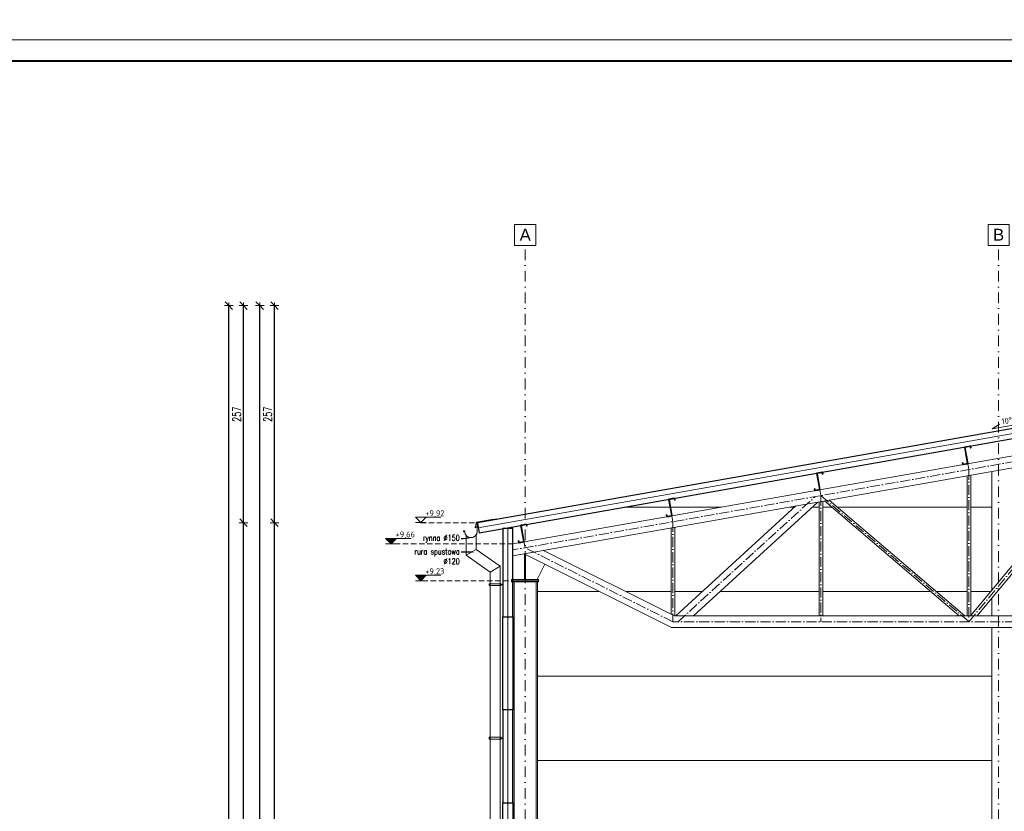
# Model space of a CAD drawing. Header units: millimetres. Extents: x 16720 to 74016, y 25810 to 81213.
# Tile 177 of 256: x 31749 to 32913, y 42923 to 43860. Entities that reach past the tile are written whole.
import ezdxf
from ezdxf import colors
from ezdxf.entities.mleader import LeaderData, LeaderLine
from ezdxf.enums import TextEntityAlignment as Align
from ezdxf.math import Vec2, Vec3

# ---------------------------------------------------------------- set-up
doc = ezdxf.new("R2010")
doc.units = ezdxf.units.MM
for name, pattern in [('ACAD_ISO10W100', [18, 12, -3, 0, -3]), ('DASHDOTX2', [50.8, 25.4, -12.7, 0, -12.7]), ('DASHED2', [9.525, 6.35, -3.175])]:
    doc.linetypes.add(name, pattern=pattern)
for name, color, linetype, lineweight in [('1', 7, 'Continuous', 9), ('_CIENKIE', 35, 'Continuous', 5), ('_IZOLACJA TERM.', 94, 'BATTING', 9), ('_L OPISY', 110, 'Continuous', 9), ('_OBRÓBKA BLACHARSKA', 182, 'Continuous', 13), ('_OPISY', 110, 'Continuous', 9), ('_OŚ', 165, 'DASHDOTX2', 9), ('_PŁYTA WARSTWOWA', 70, 'Continuous', 25), ('_RAMKA', 212, 'Continuous', 9), ('_STAL', 113, 'Continuous', 35), ('_WIDOKOWE', 252, 'Continuous', 9), ('_WYMIAR', 151, 'Continuous', 9)]:
    doc.layers.add(name, color=color, linetype=linetype, lineweight=lineweight)
doc.styles.add('_PRZEKRÓJ 12', font='ARIALNB.TTF', dxfattribs={"height": 12})
doc.styles.add('ISO', font='isocp.shx')
doc.styles.add('ROMANS', font='romans.shx', dxfattribs={"width": 0.8, "height": 17})
doc.styles.add('ROMANS 50', font='romans.shx', dxfattribs={"width": 0.7, "height": 10})
doc.styles.get("Standard").update_dxf_attribs({"font": 'arial.ttf'})
doc.linetypes.add('BATTING', pattern='A,0.00254,-2.54,[134,ltypeshp.shx,S=2.54,R=0,X=-2.54,Y=0],-5.08,[134,ltypeshp.shx,S=2.54,R=180,X=2.54,Y=0],-2.54', length=10.16254)
doc.dimstyles.new('DOM w 50', dxfattribs={"dimscale": 3, "dimtxt": 10, "dimasz": 0.3, "dimexe": 1.25, "dimexo": 2, "dimgap": 1, "dimtad": 1, "dimdec": 0, "dimtxsty": 'ROMANS 50', "dimblk1": 'wymgreg', "dimblk2": 'wymgregII', "dimsah": 1, "dimcen": 2.5, "dimdle": 1, "dimse1": 1, "dimse2": 1, "dimclre": 254, "dimadec": 0, "dimazin": 0, "dimtfac": 1, "dimtdec": 0, "dimtix": 1, "dimtmove": 1, "dimatfit": 3, "dimfxl": 1.25, "dimarcsym": 0})

# ---------------------------------------------------------------- blocks, each defined once
blk = doc.blocks.new('STRZALKA')
at = {"layer": '_OPISY'}
blk.add_lwpolyline([(0, 36.7), (0, -48.3), (-5.3, -35.6)], dxfattribs=at)
at = {"layer": '_OPISY', "style": '_PRZEKRÓJ 12', "flags": 4}
blk.add_attdef('%', text='', height=12, rotation=90, dxfattribs=at).set_placement((-8.8, 5.5), align=Align.MIDDLE_CENTER)
blk = doc.blocks.new('KOTA WYS')
at = {"layer": '_OPISY'}
blk.add_line((-13, -13.1), (13, -13.1), dxfattribs=at)
blk.add_lwpolyline([(13, -0.1), (0, -13.1), (-13, -0.1), (47, -0.1)], dxfattribs=at)
at = {"layer": '_OPISY', "style": '_PRZEKRÓJ 12'}
blk.add_attdef('POZWYK', (9.6, 2.2), '', height=12, dxfattribs=at)
blk = doc.blocks.new('wymgreg')
at = {"layer": '1'}
for p, q in [((0, 0), (-4.9, -4.9)), ((4.8, 0), (-3.9, 0)), ((0, 5.7), (0, -5.7)), ((0, 0), (4.9, 4.9))]:
    blk.add_line(p, q, dxfattribs=at)
blk = doc.blocks.new('wymgregII')
at = {"layer": '1', "rotation": 180}
blk.add_blockref('wymgreg', (0, 0), dxfattribs=at)
blk = doc.blocks.new('*D6474')
at = {"layer": '_WYMIAR', "color": 0, "lineweight": -2}
blk.add_line((32032.6, 42148.7), (32032.6, 43520.3), dxfattribs=at)
at = {"layer": 'Defpoints', "color": 0}
for p in [(32032.6, 43521.2), (33746.7, 43521.2), (32311.7, 42147.8)]:
    blk.add_point(p, dxfattribs=at)
at = {"layer": '_WYMIAR', "color": 0, "linetype": 'ByBlock', "lineweight": -2, "xscale": 0.8999999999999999, "yscale": 0.8999999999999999, "zscale": 0.8999999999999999}
for name, p, rotation in [('wymgregII', (32032.6, 43521.2), 90), ('wymgreg', (32032.6, 42147.8), 270)]:
    blk.add_blockref(name, p, dxfattribs=dict(at, rotation=rotation))
at = {"layer": '_WYMIAR', "color": 0, "insert": (32024.6, 42834.5), "char_height": 10, "attachment_point": 5, "rotation": 90, "style": 'ROMANS 50'}
blk.add_mtext('1373', dxfattribs=at)
blk = doc.blocks.new('*D6478')
at = {"layer": '_WYMIAR', "color": 0, "lineweight": -2}
blk.add_line((32050.1, 42273.7), (32050.1, 43263.4), dxfattribs=at)
at = {"layer": 'Defpoints', "color": 0}
for p in [(32050.1, 43264.3), (32290.1, 43264.3), (32313.6, 42272.8)]:
    blk.add_point(p, dxfattribs=at)
at = {"layer": '_WYMIAR', "color": 0, "linetype": 'ByBlock', "lineweight": -2, "xscale": 0.8999999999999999, "yscale": 0.8999999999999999, "zscale": 0.8999999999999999}
for name, p, rotation in [('wymgregII', (32050.1, 43264.3), 90), ('wymgreg', (32050.1, 42272.8), 270)]:
    blk.add_blockref(name, p, dxfattribs=dict(at, rotation=rotation))
at = {"layer": '_WYMIAR', "color": 0, "insert": (32042.1, 42768.5), "char_height": 10, "attachment_point": 5, "rotation": 90, "style": 'ROMANS 50'}
blk.add_mtext('992', dxfattribs=at)
blk = doc.blocks.new('*D6479')
at = {"layer": '_WYMIAR', "color": 0, "lineweight": -2}
blk.add_line((32050.1, 43265.2), (32050.1, 43520.3), dxfattribs=at)
at = {"layer": 'Defpoints', "color": 0}
for p in [(32050.1, 43521.2), (33746.7, 43521.2), (32290.1, 43264.3)]:
    blk.add_point(p, dxfattribs=at)
at = {"layer": '_WYMIAR', "color": 0, "linetype": 'ByBlock', "lineweight": -2, "xscale": 0.8999999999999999, "yscale": 0.8999999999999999, "zscale": 0.8999999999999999}
for name, p, rotation in [('wymgregII', (32050.1, 43521.2), 90), ('wymgreg', (32050.1, 43264.3), 270)]:
    blk.add_blockref(name, p, dxfattribs=dict(at, rotation=rotation))
at = {"layer": '_WYMIAR', "color": 0, "insert": (32042.1, 43392.7), "char_height": 10, "attachment_point": 5, "rotation": 90, "style": 'ROMANS 50'}
blk.add_mtext('257', dxfattribs=at)
blk = doc.blocks.new('*D6658')
at = {"layer": '_WYMIAR', "color": 0, "lineweight": -2}
blk.add_line((32013.4, 42271.7), (32013.4, 43263.4), dxfattribs=at)
at = {"layer": 'Defpoints', "color": 0}
for p in [(32013.4, 43264.3), (32290.1, 43264.3), (32597.4, 42270.8)]:
    blk.add_point(p, dxfattribs=at)
at = {"layer": '_WYMIAR', "color": 0, "linetype": 'ByBlock', "lineweight": -2, "xscale": 0.8999999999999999, "yscale": 0.8999999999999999, "zscale": 0.8999999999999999}
for name, p, rotation in [('wymgregII', (32013.4, 43264.3), 90), ('wymgreg', (32013.4, 42270.8), 270)]:
    blk.add_blockref(name, p, dxfattribs=dict(at, rotation=rotation))
at = {"layer": '_WYMIAR', "color": 0, "insert": (32005.4, 42767.5), "char_height": 10, "attachment_point": 5, "rotation": 90, "style": 'ROMANS 50'}
blk.add_mtext('994', dxfattribs=at)
blk = doc.blocks.new('*D6659')
at = {"layer": '_WYMIAR', "color": 0, "lineweight": -2}
blk.add_line((32013.4, 43265.2), (32013.4, 43520.3), dxfattribs=at)
at = {"layer": 'Defpoints', "color": 0}
for p in [(32013.4, 43521.2), (33746.7, 43521.2), (32290.1, 43264.3)]:
    blk.add_point(p, dxfattribs=at)
at = {"layer": '_WYMIAR', "color": 0, "linetype": 'ByBlock', "lineweight": -2, "xscale": 0.8999999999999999, "yscale": 0.8999999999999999, "zscale": 0.8999999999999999}
for name, p, rotation in [('wymgregII', (32013.4, 43521.2), 90), ('wymgreg', (32013.4, 43264.3), 270)]:
    blk.add_blockref(name, p, dxfattribs=dict(at, rotation=rotation))
at = {"layer": '_WYMIAR', "color": 0, "insert": (32005.4, 43392.7), "char_height": 10, "attachment_point": 5, "rotation": 90, "style": 'ROMANS 50'}
blk.add_mtext('257', dxfattribs=at)
blk = doc.blocks.new('*D6663')
at = {"layer": '_WYMIAR', "color": 0, "lineweight": -2}
blk.add_line((31996, 42271.7), (31996, 43520.3), dxfattribs=at)
at = {"layer": 'Defpoints', "color": 0}
for p in [(31996, 43521.2), (33746.7, 43521.2), (32293.6, 42270.8)]:
    blk.add_point(p, dxfattribs=at)
at = {"layer": '_WYMIAR', "color": 0, "linetype": 'ByBlock', "lineweight": -2, "xscale": 0.8999999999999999, "yscale": 0.8999999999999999, "zscale": 0.8999999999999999}
for name, p, rotation in [('wymgregII', (31996, 43521.2), 90), ('wymgreg', (31996, 42270.8), 270)]:
    blk.add_blockref(name, p, dxfattribs=dict(at, rotation=rotation))
at = {"layer": '_WYMIAR', "color": 0, "insert": (31988, 42896), "char_height": 10, "attachment_point": 5, "rotation": 90, "style": 'ROMANS 50'}
blk.add_mtext('1250', dxfattribs=at)

msp = doc.modelspace()

# ---------------------------------------------------------------- hatches: boundary and pattern name
at = {"layer": '_L OPISY'}
h = msp.add_hatch(color=110, dxfattribs=at)
h.dxf.hatch_style = 1
h.paths.add_polyline_path([(32188.1, 43239.2), (32194.6, 43245.7), (32181.6, 43245.7)])
h = msp.add_hatch(color=110, dxfattribs=at)
h.dxf.hatch_style = 1
h.paths.add_polyline_path([(32216.7, 43202.1), (32223.2, 43195.6), (32229.7, 43202.1)])

# ---------------------------------------------------------------- linework, layer by layer
at = {"layer": '_CIENKIE', "color": 157}
for p, q in [((32578.9, 43282.8), (32463.8, 43282.8)), ((32665.6, 43282.8), (32659.6, 43282.8)), ((32694.3, 43282.8), (32686.3, 43282.8)), ((32709.1, 43282.8), (32698.7, 43282.8)), ((32869.4, 43282.8), (32715.9, 43282.8)), ((32898.7, 43282.8), (32873.7, 43282.8)), ((32434.6, 43182.8), (32361.2, 43182.8)), ((32519.3, 43182.8), (32465.9, 43182.8)), ((32556.1, 43182.8), (32523.7, 43182.8)), ((32694.3, 43182.8), (32576.9, 43182.8)), ((32826.4, 43182.8), (32698.7, 43182.8)), ((32869.4, 43182.8), (32833.2, 43182.8)), ((32897.1, 43182.8), (32873.7, 43182.8)), ((32898.7, 43082.8), (32361.2, 43082.8)), ((32898.7, 42982.8), (32361.2, 42982.8))]:
    msp.add_line(p, q, dxfattribs=at)
at = {"layer": '_IZOLACJA TERM.', "ltscale": 0.58}
for p, q in [((32989.4, 43381.5), (32291.2, 43258.4)), ((32326.2, 43152.8), (32326.2, 43257.4)), ((32326.2, 43152.8), (32326.2, 43042.8)), ((32326.2, 42932.8), (32326.2, 43042.8)), ((32326.2, 42932.8), (32326.2, 42822.8))]:
    msp.add_line(p, q, dxfattribs=at)
at = {"layer": '_OBRÓBKA BLACHARSKA'}
for points in [[(32313.2, 43268.9), (32289.7, 43264.7), (32289.7, 43253.9, -1.001417), (32275.2, 43253.9, 1.946271), (32274.1, 43253.5, 1.366598)], [(32313.3, 43268.7), (32289.9, 43264.5), (32289.9, 43253.9, -1), (32274.9, 43253.9)]]:
    msp.add_lwpolyline(points, format="xyb", dxfattribs=at)
msp.add_lwpolyline([(32309.1, 43268.5), (32289.2, 43264.8), (32287.3, 43258.4), (32289.2, 43259.6)], dxfattribs=at)
msp.add_lwpolyline([(32309.1, 43268.5), (32289.2, 43264.8), (32287.3, 43258.4), (32289.2, 43259.6)], dxfattribs=at)
at = {"layer": '_OPISY', "linetype": 'DASHED2'}
for p, q in [((32223.2, 43264.3), (32290.1, 43264.3)), ((32332.2, 43239.2), (32188.1, 43239.2)), ((32336.4, 43195.6), (32223.2, 43195.6))]:
    msp.add_line(p, q, dxfattribs=at)
at = {"layer": '_OPISY', "ltscale": 0.2, "const_width": 1}
msp.add_lwpolyline([(32908, 43380.8), (32899.2, 43375.2)], dxfattribs=at)
at = {"layer": '_OŚ', "ltscale": 0.5}
for p, q in [((32346.7, 41994.1), (32346.7, 43592.2)), ((32906.7, 41994.1), (32906.7, 43592.2))]:
    msp.add_line(p, q, dxfattribs=at)
at = {"layer": '_OŚ', "linetype": 'ACAD_ISO10W100'}
for p, q in [((33746.7, 43481.5), (32332.2, 43232.1)), ((32871.6, 43327.2), (32866.7, 43354.5)), ((32871.6, 43147.1), (33046.6, 43358.1)), ((32696.5, 43296.4), (32691.7, 43323.6)), ((32871.6, 43327.2), (32871.6, 43147.1)), ((32527.5, 43147.1), (32689.5, 43295.1)), ((32696.5, 43296.4), (32696.5, 43147.1)), ((32696.5, 43296.4), (32871.6, 43147.1)), ((32521.5, 43265.5), (32516.7, 43292.8)), ((32346.5, 43234.6), (32341.7, 43261.9)), ((32521.5, 43265.5), (32521.5, 43147.1)), ((32521.5, 43147.1), (32346.5, 43234.6)), ((34971.9, 43147.1), (32521.5, 43147.1))]:
    msp.add_line(p, q, dxfattribs=at)
at = {"layer": '_OŚ', "linetype": 'ByBlock'}
for points in [[(32334.2, 43592.2), (32359.2, 43592.2), (32359.2, 43617.2), (32334.2, 43617.2)], [(32894.2, 43592.2), (32919.2, 43592.2), (32919.2, 43617.2), (32894.2, 43617.2)]]:
    msp.add_lwpolyline(points, close=True, dxfattribs=at)
at = {"layer": '_PŁYTA WARSTWOWA'}
for points in [[(32988.4, 43387.4), (32290.1, 43264.3), (32292.2, 43252.5), (32990.5, 43375.6)], [(32320.2, 43257.4), (32320.2, 43152.8), (32332.2, 43152.8), (32332.2, 43257.4)], [(32320.2, 43042.8), (32320.2, 43152.8), (32332.2, 43152.8), (32332.2, 43042.8)], [(32320.2, 43042.8), (32320.2, 42932.8), (32332.2, 42932.8), (32332.2, 43042.8)], [(32320.2, 42822.8), (32320.2, 42932.8), (32332.2, 42932.8), (32332.2, 42822.8)]]:
    msp.add_lwpolyline(points, close=True, dxfattribs=at)
at = {"layer": '_RAMKA', "color": 0}
msp.add_lwpolyline([(30071.5, 48035.8), (41071.5, 48035.8), (41071.5, 43835.8), (30071.5, 43835.8)], close=True, dxfattribs=at)
at = {"layer": '_RAMKA'}
msp.add_lwpolyline([(30392.4, 43835.8), (36042.4, 43835.8), (36042.4, 41735.8), (30392.4, 41735.8)], close=True, dxfattribs=at)
at = {"layer": '_RAMKA', "const_width": 2.5}
msp.add_lwpolyline([(30417.4, 43810.8), (36017.4, 43810.8), (36017.4, 41760.8), (30492.4, 41760.8), (30492.4, 43220.8), (30417.4, 43220.8)], close=True, dxfattribs=at)
at = {"layer": '_STAL'}
for points in [[(32864, 43335.2), (32864.3, 43333.4, 0.36397), (32864.6, 43333.1), (32870, 43334.1, 0.414214), (32870.3, 43334.4), (32866.9, 43353.4, -0.414214), (32867.1, 43353.7), (32873, 43354.7, -0.414214), (32873.2, 43354.5), (32873.5, 43352.8), (32873.7, 43352.8), (32873.4, 43354.7, 0.414203), (32873, 43354.9), (32866.9, 43353.8, 0.414214), (32866.7, 43353.5), (32870, 43334.5, -0.414214), (32869.9, 43334.3), (32864.7, 43333.3, -0.414214), (32864.5, 43333.5), (32864.2, 43335.3), (32864, 43335.2)], [(32688.9, 43304.4), (32689.3, 43302.5, 0.36397), (32689.6, 43302.3), (32695, 43303.2, 0.414214), (32695.2, 43303.6), (32691.9, 43322.6, -0.414214), (32692, 43322.8), (32697.9, 43323.8, -0.414214), (32698.2, 43323.7), (32698.5, 43321.9), (32698.7, 43321.9), (32698.4, 43323.8, 0.414203), (32698, 43324.1), (32691.9, 43323, 0.414214), (32691.7, 43322.6), (32695, 43303.6, -0.414214), (32694.9, 43303.4), (32689.7, 43302.5, -0.414214), (32689.4, 43302.6), (32689.1, 43304.4), (32688.9, 43304.4)], [(32513.9, 43273.5), (32514.2, 43271.6, 0.36397), (32514.5, 43271.4), (32520, 43272.3, 0.414214), (32520.2, 43272.7), (32516.8, 43291.7, -0.414214), (32517, 43291.9), (32522.9, 43293, -0.414214), (32523.1, 43292.8), (32523.5, 43291), (32523.7, 43291.1), (32523.3, 43292.9, 0.414203), (32523, 43293.2), (32516.9, 43292.1, 0.414214), (32516.6, 43291.8), (32520, 43272.8, -0.414214), (32519.8, 43272.5), (32514.6, 43271.6, -0.414214), (32514.4, 43271.8), (32514.1, 43273.6), (32513.9, 43273.5)], [(32338.9, 43242.7), (32339.2, 43240.8, 0.36397), (32339.5, 43240.5), (32344.9, 43241.5, 0.414214), (32345.2, 43241.8), (32341.8, 43260.8, -0.414214), (32342, 43261.1), (32347.9, 43262.1, -0.414214), (32348.1, 43262), (32348.4, 43260.2), (32348.6, 43260.2), (32348.3, 43262.1, 0.414203), (32347.9, 43262.3), (32341.8, 43261.3, 0.414214), (32341.6, 43260.9), (32345, 43241.9, -0.414214), (32344.8, 43241.7), (32339.6, 43240.8, -0.414214), (32339.4, 43240.9), (32339.1, 43242.7), (32338.9, 43242.7)]]:
    msp.add_lwpolyline(points, format="xyb", dxfattribs=at)
at = {"layer": '_WIDOKOWE', "ltscale": 2}
for p, q in [((33220.2, 43395.8), (32332.2, 43239.2)), ((33220.2, 43381.6), (32332.2, 43225)), ((32873.7, 43154.6), (33035, 43348.9)), ((32881.3, 43154.1), (33044.3, 43350.6)), ((32869.4, 43319.7), (32869.4, 43154.1)), ((32873.7, 43320.5), (32873.7, 43154.1)), ((32524.8, 43154.1), (32667, 43284.1)), ((32545.6, 43154.1), (32692.7, 43288.6)), ((32694.3, 43288.9), (32694.3, 43154.1)), ((32698.7, 43289.7), (32698.7, 43154.1)), ((32700.6, 43290), (32860, 43154.1)), ((32706.2, 43291), (32866.7, 43154.1)), ((32523.7, 43258.8), (32523.7, 43154.1)), ((32519.3, 43258), (32519.3, 43156.1)), ((32332.2, 43225), (32332.2, 43239.2)), ((32332.2, 43197), (32332.2, 43224.1)), ((32519.8, 43140.1), (32345.4, 43227.4)), ((32345.9, 43227.1), (32345.9, 43197)), ((32347, 43226.6), (32347, 43197)), ((32523.1, 43154.1), (32368.5, 43231.4)), ((32345.9, 43211.9), (32347, 43211.9)), ((32360.7, 43197), (32369.8, 43215.2)), ((32362.5, 43197), (32330.5, 43197)), ((32330.5, 43197), (32330.5, 43195.6)), ((32362.5, 43195.6), (32330.5, 43195.6)), ((32330.5, 43195.6), (32330.5, 43194.2)), ((32362.5, 43194.2), (32330.5, 43194.2)), ((32362.5, 43197), (32362.5, 43195.6)), ((32362.5, 43195.6), (32362.5, 43194.2)), ((33220.2, 43154.1), (32523.1, 43154.1)), ((33220.2, 43140.1), (32519.8, 43140.1))]:
    msp.add_line(p, q, dxfattribs=at)
at = {"layer": '_WIDOKOWE', "color": 157, "ltscale": 2}
for p, q in [((32898.7, 43184.7), (32898.7, 43324.9)), ((32898.7, 43154.1), (32898.7, 43175.1)), ((32898.7, 42272.8), (32898.7, 43140.1))]:
    msp.add_line(p, q, dxfattribs=at)
at = {"layer": '_WIDOKOWE'}
for p, q in [((32276.7, 43249), (32276.7, 43225.7)), ((32288.7, 43249.8), (32288.7, 43232.7)), ((32288.7, 43232.7), (32276.7, 43225.7)), ((32276.7, 43225.7), (32305.2, 43205.7)), ((32288.7, 43232.7), (32317.2, 43212.7)), ((32305.2, 43205.7), (32317.2, 43212.7)), ((32317.2, 43212.7), (32317.2, 42612.5)), ((32305.2, 43205.7), (32305.2, 42611.8)), ((32317.2, 43191), (32320.2, 43191)), ((32332.2, 42315.9), (32332.2, 43194.2)), ((32333.6, 42566.8), (32333.6, 43194.2)), ((32359.8, 42315.9), (32359.8, 43194.2)), ((32361.2, 42315.9), (32361.2, 43194.2)), ((32317.2, 43009.3), (32320.2, 43009.3))]:
    msp.add_line(p, q, dxfattribs=at)
for points in [[(32304.2, 43192), (32318.2, 43192), (32318.2, 43190), (32304.2, 43190)], [(32304.2, 43010.3), (32318.2, 43010.3), (32318.2, 43008.3), (32304.2, 43008.3)]]:
    msp.add_lwpolyline(points, close=True, dxfattribs=at)

# ---------------------------------------------------------------- block references
at = {"layer": '_L OPISY'}
ref = msp.add_blockref('KOTA WYS', (32223.2, 43270.9), dxfattribs=dict(at, xscale=0.5, yscale=0.5, zscale=0.5))
ref.add_attrib('POZWYK', '+9,92', (32228.5, 43272), dxfattribs={"layer": '_OPISY', "height": 7, "style": 'ISO'})
ref = msp.add_blockref('KOTA WYS', (32188.1, 43245.8), dxfattribs=dict(at, xscale=0.5, yscale=0.5, zscale=0.5))
ref.add_attrib('POZWYK', '+9,66', (32193.4, 43246.9), dxfattribs={"layer": '_OPISY', "height": 7, "style": 'ISO'})
ref = msp.add_blockref('KOTA WYS', (32223.2, 43202.2), dxfattribs=dict(at, xscale=0.5, yscale=0.5, zscale=0.5))
ref.add_attrib('POZWYK', '+9,23', (32228.5, 43203.3), dxfattribs={"layer": '_OPISY', "height": 7, "style": 'ISO'})
at = {"layer": '_OPISY'}
ref = msp.add_blockref('STRZALKA', (32934.9, 43381.5), dxfattribs=dict(at, xscale=0.75, yscale=0.7499999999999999, zscale=0.7499999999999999, rotation=279.9999980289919))
ref.add_attrib('%', '10°, 17,63%', dxfattribs={"layer": '_L OPISY', "color": 0, "height": 7, "rotation": 10, "style": 'ISO', "flags": 4}).set_placement((32934.2, 43388.1), align=Align.MIDDLE_CENTER)

# ---------------------------------------------------------------- texts
at = {"layer": '_OPISY', "char_height": 14, "attachment_point": 5}
for s, insert in [('\\pxqc;A', (32346.7, 43605.1)), ('\\pxqc;B', (32906.7, 43605.1))]:
    msp.add_mtext_dynamic_manual_height_columns(s, width=127.013, gutter_width=12.5, heights=[0], dxfattribs=dict(at, insert=insert))

# ---------------------------------------------------------------- dimensions: what is measured, and where the dimension line sits
at = {"layer": '_WYMIAR'}
for base, p1, p2, picture, middle in [((31996, 43521.2), (32293.6, 42270.8), (33746.7, 43521.2), '*D6663', (31988, 42896)), ((32013.4, 43521.2), (32290.1, 43264.3), (33746.7, 43521.2), '*D6659', (32005.4, 43392.7)), ((32032.6, 43521.2), (32311.7, 42147.8), (33746.7, 43521.2), '*D6474', (32024.6, 42834.5)), ((32050.1, 43521.2), (32290.1, 43264.3), (33746.7, 43521.2), '*D6479', (32042.1, 43392.7)), ((32013.42, 43264.3184), (32597.4433, 42270.7502), (32290.1333, 43264.3184), '*D6658', (32005.42, 42767.5343)), ((32050.0601, 43264.3184), (32313.5753, 42272.7502), (32290.1333, 43264.3184), '*D6478', (32042.0601, 42768.5343))]:
    dim = msp.add_linear_dim(base=base, p1=p1, p2=p2, angle=90, dimstyle='DOM w 50', override={"dimtxsty": 'ROMANS 50'}, dxfattribs=at)
    dim.commit()
    dim.dimension.update_dxf_attribs({"geometry": picture, "text_midpoint": middle})

# ---------------------------------------------------------------- leaders
at = {"layer": '_OPISY'}
ml = msp.add_multileader_mtext('Standard', dxfattribs=at)
ml.set_content('{\\Fsimplex|c238;rynna %%c150}', color=256, style='ROMANS')
ml.set_leader_properties()
ml.build(insert=Vec2(0, 0))
ml.multileader.update_dxf_attribs({"dogleg_length": 2, "arrow_head_size": 3})
ctx = ml.context
ctx.base_point, ctx.char_height, ctx.arrow_head_size, ctx.landing_gap_size, ctx.plane_origin, ctx.plane_x_axis, ctx.plane_y_axis = Vec3(32221.4, 43245.3), 7, 3, 1.5, Vec3(32033.7, 43062), Vec3(1, 0, 0), Vec3(0, 1, 0)
ctx.text_align_type = 2
notes = []
notes.append((ctx, [(1, (1, 1, 0), (32273.1, 43245.3), (-1, 0, 0), 2.29, [(0, [(32282.4, 43246.4)], 0, [])])]))
ctx.mtext.insert, ctx.mtext.text_direction, ctx.mtext.alignment, ctx.mtext.flow_direction = Vec3(32269.3, 43249.9), Vec3(1, 0, 0), 3, 5
ml = msp.add_multileader_mtext('Standard', dxfattribs=at)
ml.set_content('{\\Fsimplex|c238;rura spustowa\\P %%c120}', color=256, style='ROMANS')
ml.set_leader_properties()
ml.build(insert=Vec2(0, 0))
ml.multileader.update_dxf_attribs({"dogleg_length": 2, "arrow_head_size": 3})
ctx = ml.context
ctx.base_point, ctx.char_height, ctx.arrow_head_size, ctx.landing_gap_size, ctx.plane_origin, ctx.plane_x_axis, ctx.plane_y_axis = Vec3(32208.6, 43229.5), 7, 3, 1.5, Vec3(32033.7, 43051.2), Vec3(1, 0, 0), Vec3(0, 1, 0)
ctx.text_align_type = 2
notes.append((ctx, [(1, (1, 1, 0), (32273.1, 43229.5), (-1, 0, 0), 2.29, [(0, [(32286.8, 43229.5)], 0, [])])]))
ctx.mtext.insert, ctx.mtext.text_direction, ctx.mtext.alignment, ctx.mtext.flow_direction = Vec3(32269.3, 43233.7), Vec3(1, 0, 0), 3, 5
for ctx, leaders in notes:
    for number, flags, end, landing, length, lines in leaders:
        leader = LeaderData()
        leader.index, (leader.has_last_leader_line, leader.has_dogleg_vector, leader.attachment_direction) = number, flags
        leader.last_leader_point, leader.dogleg_vector, leader.dogleg_length = Vec3(end), Vec3(landing), length
        for number, points, colour, breaks in lines:
            line = LeaderLine()
            line.index, line.vertices, line.color, line.breaks = number, Vec3.list(points), colors.encode_raw_color(colour), breaks
            leader.lines.append(line)
        ctx.leaders.append(leader)

doc.saveas('drawing.dxf')
